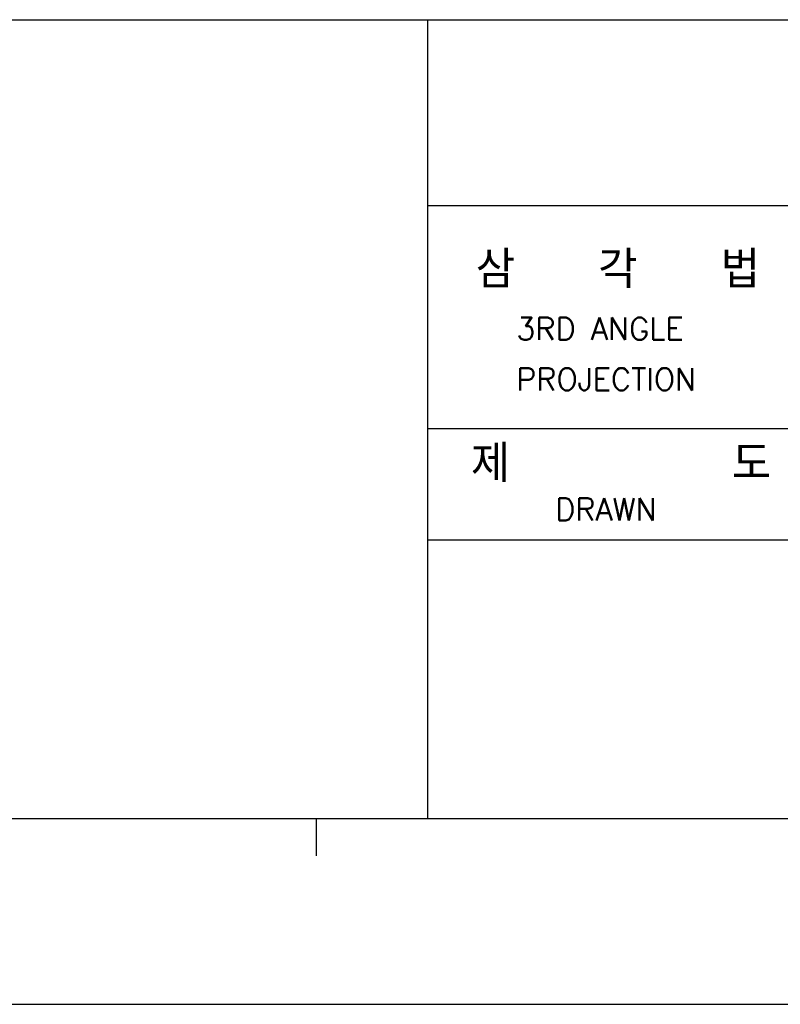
# Model space of a CAD drawing. Header units: millimetres. Extents: x 0 to 996, y 0 to 704.
# Tile 3 of 12: x 496 to 593, y 0 to 126. Entities that reach past the tile are written whole.
import ezdxf

# ---------------------------------------------------------------- set-up
doc = ezdxf.new("R2010")
doc.units = ezdxf.units.MM
doc.header["$LTSCALE"] = 0.3
doc.layers.add('AM_0', color=7, linetype='Continuous', lineweight=30)
doc.styles.add('WHGTXT', font='simplex', dxfattribs={"bigfont": 'whgtxt'})

# ---------------------------------------------------------------- blocks, each defined once
blk = doc.blocks.new('A$C759C226F')
for p, q in [((19.907, 42.202), (326.468, 42.202)), ((183.937, 7.963), (183.937, 42.202)), ((183.937, 34.239), (326.468, 34.239)), ((183.937, 24.684), (326.468, 24.684)), ((183.937, 19.907), (247.638, 19.907)), ((19.907, 7.963), (326.468, 7.963)), ((179.159, 7.963), (179.159, 6.37)), ((0, 0), (334.43, 0))]:
    blk.add_line(p, q)
at = {"style": 'WHGTXT'}
for s, height, p in [('삼   각   법', 1.5925, (185.991, 30.699)), ('3RD ANGLE', 0.9555, (187.73, 28.477)), ('PROJECTION', 0.9555, (187.73, 26.314)), ('제        도', 1.5925, (185.782, 22.386)), ('DRAWN', 0.9555, (189.4, 20.736))]:
    blk.add_text(s, height=height, dxfattribs=at).set_placement(p)

msp = doc.modelspace()

# ---------------------------------------------------------------- block references
at = {"layer": 'AM_0', "xscale": 2.978578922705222, "yscale": 2.978578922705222, "zscale": 2.978578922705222}
msp.add_blockref('A$C759C226F', (0, 0), dxfattribs=at)

doc.saveas('drawing.dxf')
